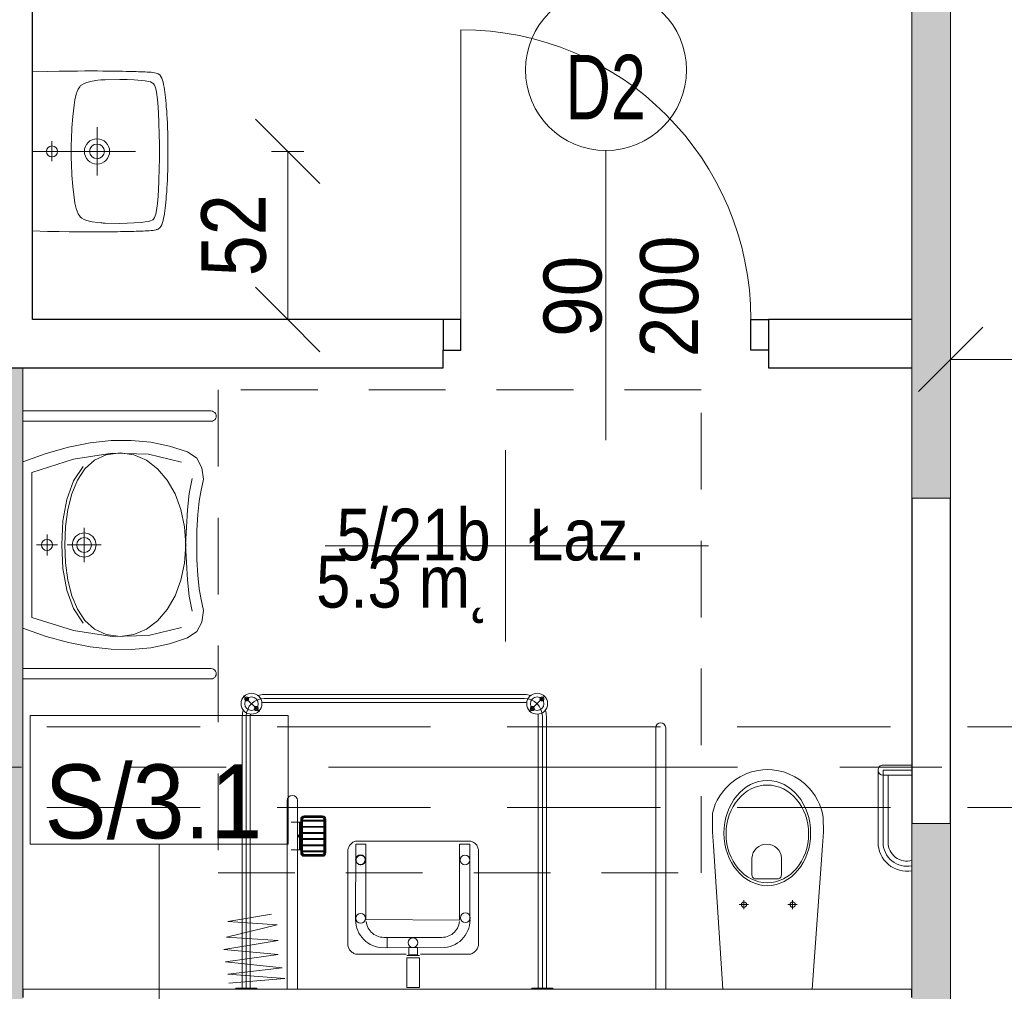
# Model space of a CAD drawing. Header units: centimetres. Extents: x -1631 to 1829, y -257 to 3158.
# Tile 109 of 128: x 8 to 314, y 2259 to 2560. Entities that reach past the tile are written whole.
import ezdxf

# ---------------------------------------------------------------- set-up
doc = ezdxf.new("R2010")
doc.units = ezdxf.units.CM
for name, pattern in [('Oś', [222.25, 127, -31.75, 31.75, -31.75]), ('Ponad', [39.688, 23.813, -15.875]), ('Ukryte', [71.438, 47.625, -23.813])]:
    doc.linetypes.add(name, pattern=pattern)
for name, color, linetype, lineweight in [('A-ANNO-DIMS', 211, 'Continuous', 13), ('A-ANNO-DIMS-100', 211, 'Continuous', 13), ('A-ANNO-NOTE', 131, 'Continuous', 9), ('A-AREA-IDEN', 2, 'Continuous', 13), ('A-DETL-GENF', 92, 'Continuous', 9), ('A-DETL-HDLN', 90, 'Ukryte', 9), ('A-DETL-MEDM', 33, 'Continuous', 13), ('A-DOOR', 31, 'Continuous', 13), ('A-FLOR-OVHD', 1, 'Ponad', 9), ('A-WALL', 113, 'Continuous', 13), ('A-WALL-FNSH', 113, 'Continuous', 13), ('A-WALL-IDEN', 211, 'Continuous', 13), ('A-WALL-PATT', 111, 'Continuous', 13), ('P-SANR-FIXT', 6, 'Continuous', 9), ('S-GRID', 1, 'Continuous', 13)]:
    doc.layers.add(name, color=color, linetype=linetype, lineweight=lineweight)
doc.styles.add('Arial', font='arial.ttf', dxfattribs={"width": 0.9, "height": 18})
doc.styles.add('Arial Narrow_5', font='ARIALN.TTF', dxfattribs={"height": 20})
doc.styles.add('Arial_1', font='arial.ttf', dxfattribs={"width": 0.7, "height": 20})
doc.styles.add('Arial_11', font='arial.ttf', dxfattribs={"width": 0.85, "height": 23})
doc.styles.add('Arial_12', font='arial.ttf', dxfattribs={"width": 0.9, "height": 23})
doc.dimstyles.new('Diagonal_1_100__0__wewnętrzne_1', dxfattribs={"dimscale": 30.48, "dimtxt": 20.468619, "dimasz": 0.656168, "dimexe": 0.164042, "dimexo": 0.0625, "dimgap": 0.032808, "dimtad": 1, "dimdec": 0, "dimdsep": 46, "dimtxsty": 'Arial Narrow_5', "dimblk1": 'OBLIQUE', "dimblk2": 'OBLIQUE', "dimsah": 1, "dimcen": 0.09, "dimazin": 0, "dimtfac": 1, "dimtdec": 4, "dimtix": 1, "dimtmove": 0, "dimatfit": 3, "dimfxl": 0.164042, "dimfxlon": 1, "dimtvp": 1, "dimtolj": 1, "dimtzin": 0, "dimarcsym": 2})

# ---------------------------------------------------------------- blocks, each defined once
blk = doc.blocks.new('DRZWI 1S - automatyczna etykieta - Drzwi 90-2381422-5_piętro III __10_50 m_ - stan projektowany')
at = {"layer": 'A-DETL-GENF'}
for p, q in [((-50.5, 2), (-45, 2)), ((-50.5, -7.5), (-50.5, 2)), ((-45, 2), (-45, -7.5)), ((45, 2), (50.5, 2)), ((45, -7.5), (45, 2)), ((50.5, 2), (50.5, -7.5)), ((-45, -7.5), (-50.5, -7.5)), ((50.5, -7.5), (45, -7.5))]:
    blk.add_line(p, q, dxfattribs=at)
at = {"layer": 'A-DETL-MEDM', "lineweight": 25}
for p, q in [((-50.5, -7.5), (-50.5, 2)), ((-50.5, 2), (-45, 2)), ((-45, 2), (-45, -7.5)), ((45, 2), (45, -7.5)), ((50.5, 2), (45, 2)), ((50.5, -7.5), (50.5, 2)), ((-45, -7.5), (-50.5, -7.5)), ((45, -7.5), (50.5, -7.5))]:
    blk.add_line(p, q, dxfattribs=at)
at = {"layer": 'A-DOOR'}
blk.add_line((45, -7.5), (45, -97.5), dxfattribs=at)
blk.add_arc((45, -7.5), 90, 180, 270, dxfattribs=at)
blk = doc.blocks.new('miska ustępowa dla N_35_5x54 wisząca koło narożna - Type 1-2357501-5_piętro III __10_50 m_ - stan projektowany')
at = {"layer": 'P-SANR-FIXT'}
for p, q in [((-1.4, -11), (-4.56, -55.56)), ((29.22, -55.56), (26.4, -11)), ((44.09, -92.2), (44.09, -11)), ((47.21, -92.2), (47.21, -11)), ((4.69, -35.9), (4.69, -38.7)), ((19.8, -35.9), (19.8, -38.7)), ((3.32, -37.31), (6.14, -37.31)), ((18.43, -37.31), (21.25, -37.31)), ((16.4, -45.33), (9.09, -45.33)), ((8.17, -46.6), (8.17, -51.72)), ((17.32, -51.72), (17.32, -46.6)), ((-24.94, -56.63), (-24.94, -77.5)), ((-23.38, -56.63), (-23.38, -79.06)), ((-21.82, -56.63), (-21.82, -79.06)), ((-4.56, -55.56), (-4.88, -59.89)), ((29.58, -59.89), (29.22, -55.56)), ((-4.88, -59.89), (-4.82, -64.32)), ((29.53, -64.32), (29.58, -59.89)), ((-4.82, -64.32), (-4.57, -65.68)), ((-4.57, -65.68), (-4.19, -67.09)), ((-4.19, -67.09), (-3.69, -68.46)), ((28.69, -68.46), (29.19, -67.09)), ((29.19, -67.09), (29.57, -65.68)), ((29.57, -65.68), (29.53, -64.32)), ((-3.69, -68.46), (-3.07, -69.78)), ((-3.07, -69.78), (-2.34, -71.05)), ((27.34, -71.05), (28.07, -69.78)), ((28.07, -69.78), (28.69, -68.46)), ((-2.34, -71.05), (-1.51, -72.26)), ((-1.51, -72.26), (-0.58, -73.39)), ((25.58, -73.39), (26.51, -72.26)), ((26.51, -72.26), (27.34, -71.05)), ((-0.58, -73.39), (1.02, -74.96)), ((1.02, -74.96), (2.75, -76.27)), ((2.75, -76.27), (4.01, -77.03)), ((20.99, -77.03), (22.25, -76.27)), ((22.25, -76.27), (23.98, -74.96)), ((23.98, -74.96), (25.58, -73.39)), ((-32.35, -77.5), (-23.38, -77.5)), ((-23.38, -79.06), (-32.35, -79.06)), ((4.01, -77.03), (6.13, -78.05)), ((6.13, -78.05), (7.56, -78.51)), ((7.56, -78.51), (9.56, -78.98)), ((9.56, -78.98), (11.02, -79.17)), ((11.02, -79.17), (12.5, -79.25)), ((12.5, -79.25), (13.98, -79.17)), ((13.98, -79.17), (15.44, -78.98)), ((15.44, -78.98), (17.44, -78.51)), ((17.44, -78.51), (18.87, -78.05)), ((18.87, -78.05), (20.99, -77.03)), ((-23.38, -80.62), (-32.35, -80.62))]:
    blk.add_line(p, q, dxfattribs=at)
for centre in [(4.69, -37.31), (19.8, -37.31)]:
    blk.add_circle(centre, 0.825, dxfattribs=at)
for centre, radius, start, end in [((9.34, -46.48), 1.17, 102.2339, 185.8899), ((16.15, -46.48), 1.17, 354.1101, 77.7661), ((-30.79, -56.63), 8.97, 0, 99.9996), ((-30.79, -56.63), 7.41, 0, 102.1327), ((-30.79, -56.63), 5.85, 0, 105.4382), ((12.74, -51.5), 4.58, 182.8022, 357.1978), ((-23.38, -79.06), 1.56, 0, 90), ((-23.38, -79.06), 1.56, 270, 0), ((45.65, -92.2), 1.56, 180, 360)]:
    blk.add_arc(centre, radius, start, end, dxfattribs=at)
for centre, major_axis, ratio in [((12.55, -59.51), (0, 16.33), 0.823529), ((12.55, -59.26), (0, 15.16), 0.845174)]:
    blk.add_ellipse(centre, major_axis=major_axis, ratio=ratio, dxfattribs=at)
blk = doc.blocks.new('brodzik natryskowy dla N - Type 1-2359080-5_piętro III __10_50 m_ - stan projektowany')
at = {"layer": 'P-SANR-FIXT'}
for p, q in [((-35.25, 97.25), (-40.13, 102.13)), ((47.11, 102.55), (-33.8, 102.55)), ((-33.8, 101.3), (47.11, 101.3)), ((48.56, 97.25), (53.43, 102.13)), ((47.11, 100.05), (-33.8, 100.05)), ((-40.55, 11.3), (-40.55, 95.8)), ((-39.3, 11), (-39.3, 95.8)), ((-38.05, 11.3), (-38.05, 95.8)), ((51.36, 11.3), (51.36, 95.8)), ((52.61, 11), (52.61, 96)), ((53.86, 11.3), (53.86, 95.8)), ((-26.61, 11.2), (-26.61, 69.6)), ((-23.41, 69.6), (-23.41, 11.2)), ((-15.71, 64.9), (-21.31, 64.9)), ((-15.71, 64.6), (-21.31, 64.6)), ((-15.71, 64.3), (-21.31, 64.3)), ((-22.41, 62.85), (-25.41, 62.85)), ((-22.81, 62.85), (-22.81, 54.35)), ((-22.61, 62.85), (-22.61, 54.35)), ((-22.41, 63.8), (-22.41, 53.4)), ((-22.11, 63.8), (-22.11, 53.4)), ((-21.81, 63.8), (-21.81, 53.4)), ((-21.81, 63.5), (-15.21, 63.5)), ((-21.81, 63.2), (-15.21, 63.2)), ((-21.81, 61.6), (-15.21, 61.6)), ((-21.81, 61.3), (-15.21, 61.3)), ((-15.21, 53.4), (-15.21, 63.8)), ((-14.91, 53.4), (-14.91, 63.8)), ((-14.61, 53.4), (-14.61, 63.8)), ((-21.81, 59.7), (-15.21, 59.7)), ((-21.81, 59.4), (-15.21, 59.4)), ((-21.81, 57.8), (-15.21, 57.8)), ((-21.81, 57.5), (-15.21, 57.5)), ((-21.81, 55.9), (-15.21, 55.9)), ((-21.81, 55.6), (-15.21, 55.6)), ((-7.62, 54.91), (-7.52, 55.18)), ((-7.52, 55.18), (-7.4, 55.43)), ((-7.4, 55.43), (-7.25, 55.67)), ((-7.25, 55.67), (-7.07, 55.9)), ((-7.07, 55.9), (-6.88, 56.11)), ((-6.88, 56.11), (-6.67, 56.31)), ((-6.67, 56.31), (-6.44, 56.49)), ((-6.44, 56.49), (-6.2, 56.64)), ((-6.2, 56.64), (-5.95, 56.77)), ((-5.95, 56.77), (-5.69, 56.88)), ((-5.69, 56.88), (-5.41, 56.96)), ((-5.41, 56.96), (-5.13, 57.01)), ((-5.29, 56.03), (-5.37, 32.6)), ((-2.15, 56.03), (-5.29, 56.03)), ((-5.13, 57.01), (29.82, 57.01)), ((-2.15, 32.63), (-2.15, 56.03)), ((26.92, 56.03), (30.07, 56.03)), ((26.92, 56.03), (26.92, 32.43)), ((29.82, 57.01), (30.1, 57.01)), ((30.07, 32.63), (30.07, 56.03)), ((30.1, 57.01), (30.38, 56.96)), ((30.38, 56.96), (30.65, 56.89)), ((30.65, 56.89), (30.92, 56.78)), ((30.92, 56.78), (31.17, 56.66)), ((31.17, 56.66), (31.41, 56.51)), ((31.41, 56.51), (31.64, 56.34)), ((31.64, 56.34), (31.85, 56.14)), ((31.85, 56.14), (32.05, 55.93)), ((32.05, 55.93), (32.22, 55.71)), ((32.22, 55.71), (32.38, 55.46)), ((32.38, 55.46), (32.51, 55.21)), ((32.51, 55.21), (32.61, 54.94)), ((-22.41, 54.35), (-25.41, 54.35)), ((-21.81, 54), (-15.21, 54)), ((-21.81, 53.7), (-15.21, 53.7)), ((-21.31, 52.9), (-15.71, 52.9)), ((-21.31, 52.6), (-15.71, 52.6)), ((-21.31, 52.3), (-15.71, 52.3)), ((-7.74, 54.37), (-7.7, 54.64)), ((-7.74, 54.09), (-7.74, 54.37)), ((-7.74, 24.55), (-7.74, 54.09)), ((-7.7, 54.64), (-7.62, 54.91)), ((-4.99, 51.96), (-4.91, 52.08)), ((-4.91, 52.08), (-4.81, 52.18)), ((-4.81, 52.18), (-4.71, 52.27)), ((-4.71, 52.27), (-4.6, 52.36)), ((-4.6, 52.36), (-4.48, 52.43)), ((-4.48, 52.43), (-4.35, 52.49)), ((-4.35, 52.49), (-4.21, 52.54)), ((-4.21, 52.54), (-4.07, 52.58)), ((-4.07, 52.58), (-3.93, 52.6)), ((-3.93, 52.6), (-3.78, 52.61)), ((-3.78, 52.61), (-3.63, 52.6)), ((-3.63, 52.6), (-3.48, 52.58)), ((-3.48, 52.58), (-3.34, 52.54)), ((-3.34, 52.54), (-3.21, 52.49)), ((-3.21, 52.49), (-3.08, 52.43)), ((-3.08, 52.43), (-2.96, 52.36)), ((-2.96, 52.36), (-2.85, 52.27)), ((-2.85, 52.27), (-2.74, 52.18)), ((-2.74, 52.18), (-2.65, 52.08)), ((-2.65, 52.08), (-2.56, 51.96)), ((32.61, 54.94), (32.69, 54.67)), ((32.69, 54.67), (32.74, 54.38)), ((32.74, 54.38), (32.74, 24.86)), ((-5.24, 51.15), (-5.23, 51.29)), ((-5.23, 51), (-5.24, 51.15)), ((-5.23, 51.29), (-5.21, 51.44)), ((-5.21, 50.85), (-5.23, 51)), ((-5.21, 51.44), (-5.18, 51.58)), ((-5.18, 50.71), (-5.21, 50.85)), ((-5.18, 51.58), (-5.13, 51.71)), ((-5.13, 50.58), (-5.18, 50.71)), ((-5.13, 51.71), (-5.07, 51.84)), ((-5.07, 50.45), (-5.13, 50.58)), ((-5.07, 51.84), (-4.99, 51.96)), ((-4.99, 50.33), (-5.07, 50.45)), ((-4.91, 50.21), (-4.99, 50.33)), ((-4.81, 50.11), (-4.91, 50.21)), ((-4.71, 50.02), (-4.81, 50.11)), ((-4.6, 49.93), (-4.71, 50.02)), ((-4.48, 49.86), (-4.6, 49.93)), ((-4.35, 49.8), (-4.48, 49.86)), ((-4.21, 49.75), (-4.35, 49.8)), ((-4.07, 49.71), (-4.21, 49.75)), ((-3.93, 49.69), (-4.07, 49.71)), ((-3.78, 49.68), (-3.93, 49.69)), ((-3.48, 49.71), (-3.63, 49.69)), ((-3.34, 49.75), (-3.48, 49.71)), ((-3.21, 49.8), (-3.34, 49.75)), ((-3.08, 49.86), (-3.21, 49.8)), ((-2.96, 49.93), (-3.08, 49.86)), ((-2.85, 50.02), (-2.96, 49.93)), ((-2.74, 50.11), (-2.85, 50.02)), ((-2.65, 50.21), (-2.74, 50.11)), ((-2.56, 50.33), (-2.65, 50.21)), ((-2.56, 51.96), (-2.49, 51.84)), ((-2.49, 50.45), (-2.56, 50.33)), ((-2.49, 51.84), (-2.43, 51.71)), ((-2.43, 50.58), (-2.49, 50.45)), ((-2.43, 51.71), (-2.38, 51.58)), ((-2.38, 50.71), (-2.43, 50.58)), ((-2.38, 51.58), (-2.34, 51.44)), ((-2.34, 50.85), (-2.38, 50.71)), ((-2.34, 51.44), (-2.32, 51.29)), ((-2.32, 51), (-2.34, 50.85)), ((-2.32, 51.29), (-2.31, 51.15)), ((-2.31, 51.15), (-2.32, 51)), ((-44.99, 32.02), (-31.46, 34.32)), ((-45.5, 27.16), (-29.67, 31)), ((-29.67, 31), (-44.99, 32.02)), ((-5.37, 32.6), (-5.32, 31.71)), ((-5.32, 31.71), (-5.19, 30.85)), ((-5.19, 30.85), (-4.98, 30.01)), ((26.92, 32.43), (-2.15, 32.63)), ((-2.03, 31.55), (-2.11, 32.1)), ((-1.89, 31.01), (-2.03, 31.55)), ((-1.71, 30.51), (-1.89, 31.01)), ((26.48, 30.51), (26.66, 31.01)), ((26.66, 31.01), (26.8, 31.55)), ((26.8, 31.55), (26.88, 32.1)), ((29.97, 30.85), (29.75, 30.01)), ((30.1, 31.71), (29.97, 30.85)), ((30.15, 32.6), (30.1, 31.71)), ((-4.98, 30.01), (-4.68, 29.22)), ((-4.68, 29.22), (-4.32, 28.45)), ((-4.32, 28.45), (-3.88, 27.74)), ((-3.88, 27.74), (-3.38, 27.07)), ((-1.47, 30.02), (-1.71, 30.51)), ((-1.19, 29.56), (-1.47, 30.02)), ((-0.87, 29.14), (-1.19, 29.56)), ((-0.51, 28.74), (-0.87, 29.14)), ((-0.12, 28.38), (-0.51, 28.74)), ((0.31, 28.06), (-0.12, 28.38)), ((0.76, 27.79), (0.31, 28.06)), ((1.25, 27.55), (0.76, 27.79)), ((1.76, 27.36), (1.25, 27.55)), ((23.02, 27.36), (23.53, 27.55)), ((23.53, 27.55), (24.01, 27.79)), ((24.01, 27.79), (24.47, 28.06)), ((24.47, 28.06), (24.89, 28.38)), ((24.89, 28.38), (25.29, 28.74)), ((25.29, 28.74), (25.65, 29.14)), ((25.65, 29.14), (25.96, 29.56)), ((25.96, 29.56), (26.24, 30.02)), ((26.24, 30.02), (26.48, 30.51)), ((28.66, 27.74), (28.16, 27.07)), ((29.09, 28.45), (28.66, 27.74)), ((29.46, 29.22), (29.09, 28.45)), ((29.75, 30.01), (29.46, 29.22)), ((-46.26, 23.33), (-29.41, 26.14)), ((-29.41, 26.14), (-45.5, 27.16)), ((-7.7, 24.28), (-7.74, 24.55)), ((-3.38, 27.07), (-2.82, 26.45)), ((-2.82, 26.45), (-2.2, 25.89)), ((-2.2, 25.89), (-1.53, 25.38)), ((-1.53, 25.38), (-0.81, 24.95)), ((-0.81, 24.95), (-0.05, 24.58)), ((-0.05, 24.58), (0.75, 24.29)), ((2.29, 27.23), (1.76, 27.36)), ((2.84, 27.14), (2.29, 27.23)), ((3.4, 27.11), (2.84, 27.14)), ((4.41, 27.12), (3.4, 27.11)), ((3.78, 27.12), (21.37, 27.12)), ((4.41, 23.89), (4.41, 27.12)), ((21.37, 27.12), (21.94, 27.14)), ((21.94, 27.14), (22.49, 27.23)), ((22.49, 27.23), (23.02, 27.36)), ((24.83, 24.58), (24.03, 24.29)), ((25.59, 24.95), (24.83, 24.58)), ((26.31, 25.38), (25.59, 24.95)), ((26.98, 25.89), (26.31, 25.38)), ((27.59, 26.45), (26.98, 25.89)), ((28.16, 27.07), (27.59, 26.45)), ((32.74, 24.58), (32.68, 24.31)), ((32.74, 24.86), (32.74, 24.58)), ((-29.41, 21.8), (-46.26, 23.33)), ((-45.75, 19.5), (-29.41, 21.8)), ((-7.62, 24.01), (-7.7, 24.28)), ((-7.51, 23.75), (-7.62, 24.01)), ((-7.38, 23.5), (-7.51, 23.75)), ((-7.23, 23.25), (-7.38, 23.5)), ((-7.05, 23.02), (-7.23, 23.25)), ((-6.85, 22.81), (-7.05, 23.02)), ((-6.64, 22.61), (-6.85, 22.81)), ((-6.41, 22.43), (-6.64, 22.61)), ((-6.17, 22.27), (-6.41, 22.43)), ((-5.92, 22.14), (-6.17, 22.27)), ((-5.66, 22.03), (-5.92, 22.14)), ((-5.39, 21.95), (-5.66, 22.03)), ((-5.12, 21.9), (-5.39, 21.95)), ((-4.84, 21.88), (-5.12, 21.9)), ((10.32, 21.88), (-4.84, 21.88)), ((0.75, 24.29), (1.58, 24.07)), ((1.58, 24.07), (2.44, 23.94)), ((2.44, 23.94), (4.41, 23.89)), ((22.33, 23.94), (3.78, 23.89)), ((14.44, 21.54), (10.55, 21.51)), ((11.19, 23.94), (13.8, 23.94)), ((11.19, 21.67), (11.19, 23.94)), ((13.8, 21.67), (11.19, 21.67)), ((13.8, 23.94), (13.8, 21.67)), ((30.14, 21.88), (14.73, 21.88)), ((23.2, 24.07), (22.33, 23.94)), ((24.03, 24.29), (23.2, 24.07)), ((30.36, 21.95), (30.1, 21.9)), ((30.62, 22.03), (30.14, 21.88)), ((30.87, 22.14), (30.62, 22.03)), ((31.12, 22.28), (30.87, 22.14)), ((31.36, 22.44), (31.12, 22.28)), ((31.59, 22.62), (31.36, 22.44)), ((31.81, 22.82), (31.59, 22.62)), ((32.01, 23.04), (31.81, 22.82)), ((32.19, 23.27), (32.01, 23.04)), ((32.35, 23.52), (32.19, 23.27)), ((32.49, 23.77), (32.35, 23.52)), ((32.6, 24.04), (32.49, 23.77)), ((32.68, 24.31), (32.6, 24.04)), ((-28.14, 17.71), (-45.75, 19.5)), ((10.54, 20.79), (14.45, 20.79)), ((10.54, 11.52), (10.54, 20.79)), ((14.45, 11.52), (14.45, 20.79)), ((-44.99, 15.67), (-28.14, 17.71)), ((-27.37, 14.39), (-44.99, 15.67)), ((-44.73, 12.86), (-27.37, 14.39)), ((-42.55, 11.3), (-42.55, 11)), ((-36.05, 11.3), (-42.55, 11.3)), ((-36.05, 11), (-36.05, 11.3)), ((14.45, 11.52), (10.54, 11.52)), ((49.36, 11.3), (49.36, 11)), ((55.86, 11.3), (49.36, 11.3)), ((55.86, 11), (55.86, 11.3))]:
    blk.add_line(p, q, dxfattribs=at)
for centre, radius in [((-37.69, 99.69), 3.25), ((-39.18, 101.17), 0.62), ((-37.69, 99.69), 2.1), ((-39.18, 101.17), 0.32), ((51, 99.69), 3.25), ((51, 99.69), 2.1), ((52.48, 101.17), 0.62), ((52.48, 101.17), 0.32), ((-36.21, 98.2), 0.62), ((-36.21, 98.2), 0.32), ((49.51, 98.2), 0.62), ((49.51, 98.2), 0.32), ((-3.85, 51.24), 1.5), ((28.59, 51.18), 1.5), ((-3.77, 33.05), 1.5), ((28.71, 33.24), 1.5), ((12.42, 25.5), 1.5)]:
    blk.add_circle(centre, radius, dxfattribs=at)
for centre, radius, start, end in [((-33.8, 95.8), 5.5, 90, 180), ((-33.8, 95.8), 6.75, 90, 106.4965), ((47.11, 95.8), 6.75, 73.5035, 90), ((47.11, 95.8), 5.5, 0, 90), ((-33.8, 95.8), 4.25, 90, 98.8511), ((47.11, 95.8), 4.25, 81.1489, 90), ((-33.8, 95.8), 6.75, 163.5035, 180), ((-33.8, 95.8), 4.25, 171.1489, 180), ((47.11, 95.8), 4.25, 0, 8.8511), ((47.11, 95.8), 6.75, 0, 16.4965), ((-25.01, 69.6), 1.6, 0, 180), ((-21.31, 63.8), 1.1, 90, 180), ((-21.31, 63.8), 0.8, 90, 180), ((-21.31, 63.8), 0.5, 90, 180), ((-15.71, 63.8), 1.1, 0, 90), ((-15.71, 63.8), 0.8, 0, 90), ((-15.71, 63.8), 0.5, 0, 90), ((-21.31, 53.4), 1.1, 180, 270), ((-21.31, 53.4), 0.8, 180, 270), ((-21.31, 53.4), 0.5, 180, 270), ((-15.71, 53.4), 0.5, 270, 0), ((-15.71, 53.4), 0.8, 270, 0), ((-15.71, 53.4), 1.1, 270, 0)]:
    blk.add_arc(centre, radius, start, end, dxfattribs=at)
blk.add_ellipse((-23.14, 58.6), major_axis=(0, 0.325), ratio=0.224951, dxfattribs=at)
blk = doc.blocks.new('umywalka dla N_65x56 koło - Type 1-1264895-5_piętro III __10_50 m_ - stan projektowany')
at = {"layer": 'P-SANR-FIXT'}
for p, q in [((-29.1, 64.4), (-29.1, 6)), ((-25.9, 64.4), (-25.9, 6)), ((50.9, 64.4), (50.9, 6)), ((54.1, 6), (54.1, 64.4)), ((-11.49, 61.58), (-14.43, 59.97)), ((-7.9, 62.01), (-11.49, 61.58)), ((-3.96, 61.28), (-7.9, 62.01)), ((-1.14, 60.72), (-3.96, 61.28)), ((28.96, 61.28), (26.14, 60.72)), ((32.9, 62.01), (28.96, 61.28)), ((36.49, 61.58), (32.9, 62.01)), ((39.43, 59.97), (36.49, 61.58)), ((-14.43, 59.97), (-16.38, 57.12)), ((-8.14, 58.51), (-3.44, 57.63)), ((3.08, 60.29), (-1.14, 60.72)), ((7.9, 60.04), (3.08, 60.29)), ((12.5, 60.01), (7.9, 60.04)), ((17.1, 60.04), (12.5, 60.01)), ((21.92, 60.29), (17.1, 60.04)), ((26.14, 60.72), (21.92, 60.29)), ((28.41, 57.63), (33.11, 58.51)), ((41.38, 57.12), (39.43, 59.97)), ((-16.38, 57.12), (-18.22, 51.51)), ((-13.17, 55.28), (-15.64, 44.98)), ((-3.44, 57.63), (1.64, 57.08)), ((1.52, 55.04), (-3.33, 53.22)), ((6.84, 56.17), (1.52, 55.04)), ((1.64, 57.08), (6.99, 56.74)), ((12.52, 56.56), (6.84, 56.17)), ((6.99, 56.74), (12.48, 56.52)), ((12.48, 56.52), (17.98, 56.74)), ((18.18, 56.17), (12.52, 56.56)), ((17.98, 56.74), (23.33, 57.08)), ((23.49, 55.04), (18.18, 56.17)), ((23.33, 57.08), (28.41, 57.63)), ((28.31, 53.22), (23.49, 55.04)), ((40.64, 44.98), (38.17, 55.28)), ((43.22, 51.51), (41.38, 57.12)), ((-3.33, 53.22), (-7.59, 50.79)), ((32.54, 50.79), (28.31, 53.22)), ((-18.22, 51.51), (-19.42, 45.69)), ((-7.59, 50.79), (-11.11, 47.81)), ((36.03, 47.81), (32.54, 50.79)), ((44.42, 45.69), (43.22, 51.51)), ((-11.11, 47.81), (-13.79, 44.33)), ((38.68, 44.33), (36.03, 47.81)), ((-19.42, 45.69), (-19.97, 39.64)), ((-15.64, 44.98), (-15.95, 33.74)), ((-13.79, 44.33), (-15.49, 40.42)), ((40.36, 40.42), (38.68, 44.33)), ((40.95, 33.74), (40.64, 44.98)), ((44.97, 39.64), (44.42, 45.69)), ((-15.49, 40.42), (-16.08, 36.14)), ((40.95, 36.14), (40.36, 40.42)), ((-19.97, 39.64), (-19.89, 33.38)), ((44.89, 33.38), (44.97, 39.64)), ((-16.08, 36.14), (-15.49, 31.83)), ((-15.95, 33.74), (-14.09, 21.65)), ((39.09, 21.65), (40.95, 33.74)), ((40.36, 31.83), (40.95, 36.14)), ((-19.89, 33.38), (-19.18, 26.89)), ((-15.49, 31.83), (-13.8, 28.22)), ((38.67, 28.22), (40.36, 31.83)), ((44.18, 26.89), (44.89, 33.38)), ((-13.8, 28.22), (-11.14, 25.26)), ((9.04, 26.47), (9.85, 27.66)), ((9.85, 27.66), (11.04, 28.47)), ((11.04, 28.47), (12.5, 28.76)), ((12.5, 30.26), (12.5, 19.76)), ((12.5, 28.76), (13.96, 28.47)), ((13.96, 28.47), (15.15, 27.66)), ((15.15, 27.66), (15.96, 26.47)), ((36.01, 25.26), (38.67, 28.22)), ((-19.18, 26.89), (-17.85, 20.17)), ((-7.38, 21.71), (-11.89, 24.74)), ((-11.14, 25.26), (-7.63, 22.92)), ((7.16, 25.01), (17.84, 25.01)), ((8.75, 25.01), (9.04, 26.47)), ((9.04, 23.56), (8.75, 25.01)), ((10.2, 25.01), (10.38, 25.91)), ((10.38, 24.12), (10.2, 25.01)), ((10.38, 25.91), (10.87, 26.64)), ((10.87, 26.64), (11.61, 27.13)), ((11.61, 27.13), (12.5, 27.31)), ((12.5, 27.31), (13.39, 27.13)), ((13.39, 27.13), (14.13, 26.64)), ((14.13, 26.64), (14.62, 25.91)), ((14.62, 25.91), (14.8, 25.01)), ((14.8, 25.01), (14.62, 24.12)), ((15.96, 26.47), (16.25, 25.01)), ((16.25, 25.01), (15.96, 23.56)), ((36.76, 24.74), (32.25, 21.71)), ((32.5, 22.92), (36.01, 25.26)), ((42.85, 20.17), (44.18, 26.89)), ((-14.09, 21.65), (-10.01, 8.8)), ((-7.63, 22.92), (-3.39, 21.17)), ((-1.64, 19.63), (-7.38, 21.71)), ((9.85, 22.36), (9.04, 23.56)), ((11.04, 21.56), (9.85, 22.36)), ((10.87, 23.39), (10.38, 24.12)), ((11.61, 22.89), (10.87, 23.39)), ((12.5, 21.26), (11.04, 21.56)), ((12.5, 22.71), (11.61, 22.89)), ((13.39, 22.89), (12.5, 22.71)), ((13.96, 21.56), (12.5, 21.26)), ((14.13, 23.39), (13.39, 22.89)), ((15.15, 22.36), (13.96, 21.56)), ((14.62, 24.12), (14.13, 23.39)), ((15.96, 23.56), (15.15, 22.36)), ((32.25, 21.71), (26.51, 19.63)), ((28.26, 21.17), (32.5, 22.92)), ((35.01, 8.8), (39.09, 21.65)), ((-17.85, 20.17), (-15.89, 13.2)), ((-3.39, 21.17), (1.45, 19.96)), ((5.06, 18.42), (-1.64, 19.63)), ((1.45, 19.96), (6.76, 19.26)), ((12.43, 18.04), (5.06, 18.42)), ((6.76, 19.26), (12.43, 19.04)), ((12.43, 19.04), (18.1, 19.26)), ((19.81, 18.42), (12.43, 18.04)), ((18.1, 19.26), (23.42, 19.96)), ((26.51, 19.63), (19.81, 18.42)), ((23.42, 19.96), (28.26, 21.17)), ((40.89, 13.2), (42.85, 20.17)), ((12.5, 16.73), (12.5, 10.22)), ((-15.89, 13.2), (-13.31, 6)), ((15.75, 13.48), (9.25, 13.48)), ((10.75, 13.48), (10.89, 14.16)), ((10.89, 12.8), (10.75, 13.48)), ((10.89, 14.16), (11.26, 14.71)), ((11.26, 12.24), (10.89, 12.8)), ((11.26, 14.71), (11.82, 15.09)), ((11.82, 11.86), (11.26, 12.24)), ((11.82, 15.09), (12.5, 15.23)), ((12.5, 15.23), (13.18, 15.09)), ((13.18, 15.09), (13.74, 14.71)), ((13.74, 12.24), (13.18, 11.86)), ((13.74, 14.71), (14.11, 14.16)), ((14.11, 12.8), (13.74, 12.24)), ((14.11, 14.16), (14.25, 13.48)), ((14.25, 13.48), (14.11, 12.8)), ((38.31, 6), (40.89, 13.2)), ((12.5, 11.72), (11.82, 11.86)), ((13.18, 11.86), (12.5, 11.72)), ((-10.01, 8.8), (12.5, 8.8)), ((12.5, 8.8), (35.01, 8.8))]:
    blk.add_line(p, q, dxfattribs=at)
for centre in [(-27.5, 64.4), (52.5, 64.4)]:
    blk.add_arc(centre, 1.6, 360, 180, dxfattribs=at)
blk = doc.blocks.new('Umywalka koło Nova Pro - Pro 50-2362072-5_piętro III __10_50 m_ - stan projektowany')
at = {"layer": 'P-SANR-FIXT'}
for p, q in [((-12.19, -7.5), (-12.32, -12.08)), ((12.5, -7.5), (12.5, -39.5)), ((37.32, -12.08), (37.19, -7.5)), ((-12.32, -12.08), (-12.4, -15.78)), ((37.4, -15.78), (37.32, -12.08)), ((15.72, -13.52), (9.46, -13.52)), ((-12.4, -15.78), (-12.45, -18.85)), ((37.45, -18.85), (37.4, -15.78)), ((-12.45, -18.85), (-12.48, -21.48)), ((-6.09, -21.3), (-6.89, -21.64)), ((-5.24, -21.03), (-6.09, -21.3)), ((-3.53, -20.66), (-5.24, -21.03)), ((-1.83, -20.39), (-3.53, -20.66)), ((1.66, -19.99), (-1.83, -20.39)), ((5.15, -19.7), (1.66, -19.99)), ((8.64, -19.56), (5.15, -19.7)), ((10.37, -19.51), (8.64, -19.56)), ((14.63, -19.51), (10.37, -19.51)), ((16.36, -19.56), (14.63, -19.51)), ((19.88, -19.7), (16.36, -19.56)), ((23.34, -19.99), (19.88, -19.7)), ((26.83, -20.39), (23.34, -19.99)), ((28.56, -20.66), (26.83, -20.39)), ((30.26, -21.03), (28.56, -20.66)), ((31.09, -21.3), (30.26, -21.03)), ((31.89, -21.64), (31.09, -21.3)), ((37.48, -21.48), (37.45, -18.85)), ((-12.48, -23.77), (-12.51, -25.8)), ((-12.48, -21.48), (-12.48, -23.77)), ((-8.91, -24.36), (-9.37, -26.04)), ((-8.62, -23.53), (-8.91, -24.36)), ((-8.19, -22.76), (-8.62, -23.53)), ((-7.93, -22.41), (-8.19, -22.76)), ((-7.61, -22.12), (-7.93, -22.41)), ((-6.89, -21.64), (-7.61, -22.12)), ((32.61, -22.12), (31.89, -21.64)), ((32.93, -22.41), (32.61, -22.12)), ((33.19, -22.76), (32.93, -22.41)), ((33.62, -23.53), (33.19, -22.76)), ((33.91, -24.36), (33.62, -23.53)), ((34.37, -26.04), (33.91, -24.36)), ((37.51, -23.77), (37.48, -21.48)), ((37.51, -27.63), (37.51, -23.77)), ((-12.51, -25.8), (-12.48, -27.63)), ((-9.37, -26.04), (-9.61, -27.77)), ((20.01, -27.5), (5.01, -27.5)), ((34.63, -27.77), (34.37, -26.04)), ((-12.48, -27.63), (-12.48, -29.31)), ((-12.48, -29.31), (-12.46, -30.99)), ((-9.76, -30.06), (-9.84, -34.56)), ((-9.74, -29.37), (-9.76, -30.06)), ((-9.71, -29.05), (-9.74, -29.37)), ((-9.69, -28.65), (-9.71, -29.05)), ((-9.61, -27.77), (-9.69, -28.65)), ((34.69, -28.65), (34.63, -27.77)), ((34.71, -29.05), (34.69, -28.65)), ((34.74, -29.37), (34.71, -29.05)), ((34.76, -30.06), (34.74, -29.37)), ((34.84, -34.56), (34.76, -30.06)), ((37.48, -29.31), (37.51, -27.63)), ((37.48, -30.99), (37.48, -29.31)), ((-12.46, -30.99), (-12.46, -32)), ((-12.46, -32), (-12.43, -32.96)), ((-12.43, -32.96), (-12.43, -33.89)), ((37.43, -33.89), (37.46, -32.96)), ((37.46, -32), (37.48, -30.99)), ((37.46, -32.96), (37.46, -32)), ((-12.43, -33.89), (-12.4, -34.8)), ((-12.4, -34.8), (-12.4, -35.38)), ((-12.4, -35.38), (-12.38, -36.56)), ((-12.38, -36.56), (-12.35, -37.38)), ((-9.84, -34.56), (-9.79, -36.82)), ((34.82, -36.82), (34.84, -34.56)), ((37.35, -37.38), (37.38, -36.56)), ((37.38, -36.56), (37.4, -35.38)), ((37.4, -35.38), (37.43, -34.8)), ((37.43, -34.8), (37.43, -33.89)), ((-12.35, -37.38), (-12.35, -38.15)), ((-12.35, -38.15), (-12.32, -38.93)), ((-12.32, -38.93), (-12.3, -39.67)), ((-12.3, -39.67), (-12.27, -40.39)), ((-9.79, -36.82), (-9.71, -39.06)), ((-9.71, -39.06), (-9.53, -41.32)), ((34.53, -41.32), (34.71, -39.06)), ((34.71, -39.06), (34.82, -36.82)), ((37.27, -40.39), (37.3, -39.67)), ((37.3, -39.67), (37.32, -38.93)), ((37.32, -38.93), (37.35, -38.15)), ((37.35, -38.15), (37.35, -37.38)), ((-12.27, -40.39), (-12.24, -41.11)), ((-12.24, -41.11), (-12.22, -41.78)), ((-12.22, -41.78), (-12.19, -42.44)), ((-12.19, -42.44), (-12.16, -43.08)), ((-9.53, -41.32), (-9.39, -42.44)), ((-9.39, -42.44), (-9.21, -43.53)), ((34.21, -43.53), (34.39, -42.44)), ((34.39, -42.44), (34.53, -41.32)), ((37.16, -43.08), (37.19, -42.44)), ((37.19, -42.44), (37.22, -41.78)), ((37.22, -41.78), (37.24, -41.11)), ((37.24, -41.11), (37.27, -40.39)), ((-12.16, -43.08), (-12.14, -43.72)), ((-12.14, -43.72), (-12.08, -44.31)), ((-12.08, -44.31), (-12, -44.87)), ((-12, -44.87), (-11.92, -45.37)), ((-11.92, -45.37), (-11.82, -45.88)), ((-9.21, -43.53), (-9.05, -44.09)), ((-9.05, -44.09), (-8.86, -44.6)), ((-8.86, -44.6), (-8.7, -44.84)), ((-8.7, -44.84), (-8.51, -45.05)), ((-8.51, -45.05), (-8.03, -45.35)), ((-8.03, -45.35), (-7.53, -45.56)), ((-7.53, -45.56), (-6.97, -45.72)), ((-6.97, -45.72), (-5.88, -45.93)), ((30.88, -45.93), (31.97, -45.72)), ((31.97, -45.72), (32.53, -45.56)), ((32.53, -45.56), (33.06, -45.35)), ((33.06, -45.35), (33.54, -45.05)), ((33.54, -45.05), (33.73, -44.84)), ((33.73, -44.84), (33.86, -44.6)), ((33.86, -44.6), (34.07, -44.09)), ((34.07, -44.09), (34.21, -43.53)), ((36.82, -45.88), (36.92, -45.37)), ((36.92, -45.37), (37.03, -44.87)), ((37.03, -44.87), (37.08, -44.31)), ((37.08, -44.31), (37.14, -43.72)), ((37.14, -43.72), (37.16, -43.08)), ((-11.82, -45.88), (-11.71, -46.17)), ((-11.6, -46.46), (-11.79, -45.88)), ((-11.71, -46.17), (-11.6, -46.46)), ((-11.6, -46.46), (-11.26, -46.97)), ((-11.26, -46.97), (-11.6, -46.46)), ((-11.26, -46.97), (-10.8, -47.34)), ((-10.8, -47.34), (-11.26, -46.97)), ((-10.8, -47.34), (-10.24, -47.61)), ((-10.24, -47.61), (-10.8, -47.34)), ((-10.24, -47.61), (-9.61, -47.82)), ((-9.61, -47.82), (-10.24, -47.61)), ((-9.61, -47.82), (-8.94, -48.01)), ((-8.94, -48.01), (-9.61, -47.82)), ((-8.94, -48.01), (-8.25, -48.14)), ((-8.25, -48.14), (-8.94, -48.01)), ((-8.25, -48.14), (-7.5, -48.3)), ((-7.5, -48.3), (-8.25, -48.14)), ((-7.5, -48.3), (-6.73, -48.41)), ((-6.73, -48.41), (-7.5, -48.3)), ((-6.73, -48.41), (-5.93, -48.54)), ((-5.93, -48.54), (-6.73, -48.41)), ((-5.93, -48.54), (-5.1, -48.65)), ((-5.1, -48.65), (-5.93, -48.54)), ((-5.88, -45.93), (-3.64, -46.25)), ((-5.1, -48.65), (-4.2, -48.75)), ((-4.2, -48.75), (-5.1, -48.65)), ((-4.2, -48.75), (-3.27, -48.86)), ((-3.27, -48.86), (-4.2, -48.75)), ((-3.64, -46.25), (-1.4, -46.44)), ((-3.27, -48.86), (-2.28, -48.94)), ((-2.28, -48.94), (-3.27, -48.86)), ((-1.4, -46.44), (3.1, -46.68)), ((3.1, -46.68), (7.6, -46.81)), ((7.6, -46.81), (9.86, -46.89)), ((9.86, -46.89), (11.04, -46.92)), ((11.04, -46.92), (11.7, -46.92)), ((11.7, -46.92), (12.5, -46.94)), ((12.5, -46.94), (13.3, -46.92)), ((13.3, -46.92), (13.99, -46.92)), ((13.99, -46.92), (15.14, -46.89)), ((15.14, -46.89), (17.4, -46.81)), ((17.4, -46.81), (21.9, -46.68)), ((21.9, -46.68), (26.4, -46.44)), ((26.4, -46.44), (28.64, -46.25)), ((27.31, -48.94), (28.29, -48.86)), ((28.29, -48.86), (27.31, -48.94)), ((28.29, -48.86), (29.23, -48.75)), ((29.23, -48.75), (28.29, -48.86)), ((28.64, -46.25), (30.88, -45.93)), ((29.23, -48.75), (30.1, -48.65)), ((30.1, -48.65), (29.23, -48.75)), ((30.1, -48.65), (30.93, -48.54)), ((30.93, -48.54), (30.1, -48.65)), ((30.93, -48.54), (31.76, -48.41)), ((31.76, -48.41), (30.93, -48.54)), ((31.76, -48.41), (32.5, -48.3)), ((32.5, -48.3), (31.76, -48.41)), ((32.5, -48.3), (33.25, -48.14)), ((33.25, -48.14), (32.5, -48.3)), ((33.25, -48.14), (33.97, -48.01)), ((33.97, -48.01), (33.25, -48.14)), ((33.97, -48.01), (34.63, -47.82)), ((34.63, -47.82), (33.97, -48.01)), ((34.63, -47.82), (35.24, -47.61)), ((35.24, -47.61), (34.63, -47.82)), ((35.24, -47.61), (35.8, -47.34)), ((35.8, -47.34), (35.24, -47.61)), ((35.8, -47.34), (36.28, -46.97)), ((36.28, -46.97), (35.8, -47.34)), ((36.28, -46.97), (36.6, -46.46)), ((36.6, -46.46), (36.28, -46.97)), ((36.6, -46.46), (36.82, -45.88)), ((-2.28, -48.94), (-1.24, -49.02)), ((-1.24, -49.02), (-2.28, -48.94)), ((-1.24, -49.02), (-0.15, -49.13)), ((-0.15, -49.13), (-1.24, -49.02)), ((-0.15, -49.13), (1.05, -49.21)), ((1.05, -49.21), (-0.15, -49.13)), ((1.05, -49.21), (2.3, -49.26)), ((2.3, -49.26), (1.05, -49.21)), ((2.3, -49.26), (3.66, -49.34)), ((3.66, -49.34), (2.3, -49.26)), ((3.66, -49.34), (5.12, -49.39)), ((5.12, -49.39), (3.66, -49.34)), ((5.12, -49.39), (6.72, -49.45)), ((6.72, -49.45), (5.12, -49.39)), ((6.72, -49.45), (8.45, -49.47)), ((8.45, -49.47), (6.72, -49.45)), ((8.45, -49.47), (10.4, -49.5)), ((10.4, -49.5), (8.45, -49.47)), ((10.4, -49.5), (14.63, -49.5)), ((14.63, -49.5), (10.4, -49.5)), ((14.63, -49.5), (16.55, -49.47)), ((16.55, -49.47), (14.63, -49.5)), ((16.55, -49.47), (18.31, -49.45)), ((18.31, -49.45), (16.55, -49.47)), ((18.31, -49.45), (19.88, -49.39)), ((19.88, -49.39), (18.31, -49.45)), ((19.88, -49.39), (21.34, -49.34)), ((21.34, -49.34), (19.88, -49.39)), ((21.34, -49.34), (22.7, -49.26)), ((22.7, -49.26), (21.34, -49.34)), ((22.7, -49.26), (23.98, -49.21)), ((23.98, -49.21), (22.7, -49.26)), ((23.98, -49.21), (25.15, -49.13)), ((25.15, -49.13), (23.98, -49.21)), ((25.15, -49.13), (26.24, -49.02)), ((26.24, -49.02), (25.15, -49.13)), ((26.24, -49.02), (27.31, -48.94)), ((27.31, -48.94), (26.24, -49.02))]:
    blk.add_line(p, q, dxfattribs=at)
for centre, radius in [((12.5, -13.52), 1.72), ((12.51, -27.5), 3.92), ((12.51, -27.5), 2.28)]:
    blk.add_circle(centre, radius, dxfattribs=at)
blk = doc.blocks.new('METKA_POMIESZCZENIA2 - Rozbudowana - bez ramki-2396678-5_piętro III __10_50 m_ - stan projektowany')
at = {"layer": 'A-AREA-IDEN'}
for p, q in [((0, 0.425), (0, 0)), ((0.0976, 0), (-0.8, 0)), ((-0.8, 0), (0.9, 0)), ((0, 0), (0, -0.425))]:
    blk.add_line(p, q, dxfattribs=at)
blk = doc.blocks.new('DIMBLOCK155-5_piętro III __10_50 m_ - stan projektowany')
at = {"layer": 'A-ANNO-DIMS-100', "transparency": 16777216}
for p, q in [((297.38, 2454.95), (307.38, 2464.95)), ((413.88, 2454.95), (423.88, 2464.95)), ((297.38, 2459.95), (297.38, 2449.95)), ((297.38, 2454.95), (297.38, 2459.95)), ((413.88, 2459.95), (413.88, 2449.95)), ((413.88, 2454.95), (413.88, 2459.95)), ((297.38, 2454.95), (287.38, 2444.95)), ((297.38, 2454.95), (413.88, 2454.95)), ((413.88, 2454.95), (403.88, 2444.95))]:
    blk.add_line(p, q, dxfattribs=at)
at = {"layer": 'A-ANNO-DIMS-100', "color": 0, "transparency": 16777216, "insert": (336.62, 2481.8), "char_height": 20, "width": 45.6158, "attachment_point": 1, "line_spacing_factor": 0.974696, "style": 'Arial Narrow_5'}
blk.add_mtext('117', dxfattribs=at)
blk = doc.blocks.new('_Oblique')
at = {"color": 0, "linetype": 'ByBlock', "lineweight": -2}
blk.add_line((-0.5, -0.5), (0.5, 0.5), dxfattribs=at)
blk = doc.blocks.new('DIMBLOCK201-5_piętro III __10_50 m_ - stan projektowany')
at = {"layer": 'A-ANNO-DIMS-100', "transparency": 16777216}
for p, q in [((91.6, 2519.53), (81.6, 2529.53)), ((86.6, 2519.53), (96.6, 2519.53)), ((91.6, 2519.53), (86.6, 2519.53)), ((91.6, 2467.33), (91.6, 2519.53)), ((91.6, 2519.53), (101.6, 2509.53)), ((91.6, 2467.33), (81.6, 2477.33)), ((86.6, 2467.33), (96.6, 2467.33)), ((91.6, 2467.33), (86.6, 2467.33)), ((91.6, 2467.33), (101.6, 2457.33))]:
    blk.add_line(p, q, dxfattribs=at)
at = {"layer": 'A-ANNO-DIMS-100', "color": 0, "transparency": 16777216, "insert": (64.75, 2480.76), "char_height": 20, "width": 30.4105, "attachment_point": 1, "rotation": 90, "line_spacing_factor": 0.974696, "style": 'Arial Narrow_5'}
blk.add_mtext('52', dxfattribs=at)
blk = doc.blocks.new('ET sciana_AT7 - 10mm-2270614-5_piętro III __10_50 m_ - stan projektowany')
at = {"layer": 'A-WALL-IDEN'}
for p, q in [((-0.4, 0.196875), (0.4, 0.196875)), ((-0.4, -0.203125), (-0.4, 0.196875)), ((0.4, 0.196875), (0.4, -0.203125)), ((-0.4, -0.203125), (0.4, -0.203125))]:
    blk.add_line(p, q, dxfattribs=at)

msp = doc.modelspace()

# ---------------------------------------------------------------- hatches: boundary and pattern name
at = {"layer": 'A-WALL-PATT'}
h = msp.add_hatch(color=9, dxfattribs=at)
h.paths.add_polyline_path([(297.38, 1852.33), (297.38, 1880.83), (285.38, 1880.83), (285.38, 1852.33), (287.38, 1852.33), (287.38, 1852.83), (296.88, 1852.83), (296.88, 1852.33)], flags=0)
h.paths.add_polyline_path([(297.38, 1971.83), (297.38, 2310.83), (285.38, 2310.83), (285.38, 1971.83)], flags=0)
h.paths.add_polyline_path([(285.38, 2411.83), (297.38, 2411.83), (297.38, 2683.83), (285.38, 2683.83), (285.38, 2452.33)], flags=0)
h.paths.add_polyline_path([(285.38, 2814.83), (297.38, 2814.83), (297.38, 2824.33), (285.38, 2824.33), (285.38, 2818.87)], flags=0)
msp.add_hatch(color=9, dxfattribs=at).paths.add_polyline_path([(9.38, 1871.33), (9.38, 2452.33), (-2.62, 2452.33), (-2.62, 2343.33), (2.38, 2343.33), (2.38, 2313.33), (-2.62, 2313.33), (-2.62, 1871.33), (8.49, 1871.33)], flags=0)

# ---------------------------------------------------------------- linework, layer by layer
at = {"layer": 'A-ANNO-NOTE', "lineweight": 13}
msp.add_line((190.38, 2429.83), (190.38, 2519.83), dxfattribs=at)
msp.add_line((190.38, 2429.83), (190.38, 2519.83), dxfattribs=at)
msp.add_circle((190.38, 2544.83), 25, dxfattribs=at)
at = {"layer": 'A-DETL-HDLN'}
for p, q in [((-1197.62, 2340.83), (1172.38, 2340.83)), ((-1197.62, 2315.83), (1172.38, 2315.83))]:
    msp.add_line(p, q, dxfattribs=at)
at = {"layer": 'A-FLOR-OVHD'}
for p, q in [((69.95, 2445.45), (69.95, 2295.45)), ((219.95, 2445.45), (69.95, 2445.45)), ((219.95, 2295.45), (219.95, 2445.45)), ((69.95, 2295.45), (219.95, 2295.45))]:
    msp.add_line(p, q, dxfattribs=at)
at = {"layer": 'A-WALL', "color": 7, "lineweight": 25}
for p, q in [((12.38, 2467.33), (12.38, 2793.33)), ((139.88, 2467.33), (12.38, 2467.33)), ((285.38, 2467.33), (240.88, 2467.33)), ((139.88, 2452.33), (139.88, 2457.83)), ((240.88, 2457.83), (240.88, 2452.33)), ((-56.62, 2452.33), (139.88, 2452.33)), ((240.88, 2452.33), (285.38, 2452.33)), ((285.38, 2411.83), (285.38, 2310.83)), ((297.38, 2310.83), (297.38, 2411.83)), ((9.38, 2259.33), (9.38, 2256.83)), ((285.38, 2256.83), (285.38, 2259.33))]:
    msp.add_line(p, q, dxfattribs=at)
at = {"layer": 'A-WALL', "lineweight": 9}
for p, q in [((285.38, 2683.83), (285.38, 2467.33)), ((297.38, 2411.83), (297.38, 2683.83)), ((9.38, 2259.33), (9.38, 2452.33)), ((285.38, 2452.33), (285.38, 2411.83)), ((285.38, 2310.83), (285.38, 2259.33)), ((297.38, 1971.83), (297.38, 2310.83))]:
    msp.add_line(p, q, dxfattribs=at)
at = {"layer": 'A-WALL'}
for p, q in [((285.38, 2452.33), (285.38, 2467.33)), ((285.38, 2411.83), (297.38, 2411.83)), ((297.38, 2310.83), (285.38, 2310.83))]:
    msp.add_line(p, q, dxfattribs=at)
at = {"layer": 'A-WALL-FNSH', "color": 250, "lineweight": 9}
msp.add_line((285.38, 2259.33), (9.38, 2259.33), dxfattribs=at)
at = {"layer": 'A-WALL-IDEN'}
msp.add_line((51.68, 2248.33), (51.68, 2304.35), dxfattribs=at)
at = {"layer": 'S-GRID', "linetype": 'Oś'}
msp.add_line((1342.46, 2328.33), (-1368.76, 2328.33), dxfattribs=at)

# ---------------------------------------------------------------- block references
at = {"layer": 'A-AREA-IDEN', "xscale": 69.99999999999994, "yscale": 69.99999999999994, "zscale": 69.99999999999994}
msp.add_blockref('METKA_POMIESZCZENIA2 - Rozbudowana - bez ramki-2396678-5_piętro III __10_50 m_ - stan projektowany', (159.24, 2397.04), dxfattribs=at)
at = {"layer": 'A-DOOR', "rotation": 180}
msp.add_blockref('DRZWI 1S - automatyczna etykieta - Drzwi 90-2381422-5_piętro III __10_50 m_ - stan projektowany', (190.38, 2459.83), dxfattribs=at)
at = {"layer": 'A-WALL-IDEN', "xscale": 99.99999999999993, "yscale": 99.99999999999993, "zscale": 99.99999999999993}
msp.add_blockref('ET sciana_AT7 - 10mm-2270614-5_piętro III __10_50 m_ - stan projektowany', (51.68, 2324.66), dxfattribs=at)
at = {"layer": 'P-SANR-FIXT'}
for name, p, rotation in [('Umywalka koło Nova Pro - Pro 50-2362072-5_piętro III __10_50 m_ - stan projektowany', (4.88, 2507.03), 90.00000000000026), ('umywalka dla N_65x56 koło - Type 1-1264895-5_piętro III __10_50 m_ - stan projektowany', (3.38, 2409.83), 270.0000000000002), ('miska ustępowa dla N_35_5x54 wisząca koło narożna - Type 1-2357501-5_piętro III __10_50 m_ - stan projektowany', (253.03, 2248.33), 180)]:
    msp.add_blockref(name, p, dxfattribs=dict(at, rotation=rotation))
msp.add_blockref('brodzik natryskowy dla N - Type 1-2359080-5_piętro III __10_50 m_ - stan projektowany', (118.03, 2248.33), dxfattribs=at)

# ---------------------------------------------------------------- texts
at = {"layer": 'A-ANNO-NOTE', "lineweight": 211, "insert": (190.31, 2539.53), "char_height": 20, "width": 25.97, "attachment_point": 5, "line_spacing_factor": 0.936439, "style": 'Arial_1'}
msp.add_mtext('\\pxqc,t4.445,8.89,13.335,17.78,22.225,26.67,31.115,35.56,40.005,44.45,48.895,53.34,57.785,62.23,66.675,71.12,75.565,80.01,84.455,88.9,93.345,97.79,102.235,106.68,111.125,115.57,120.015,124.46,128.905,133.35,137.795,142.24;{D2}', dxfattribs=at)
at = {"layer": 'A-ANNO-NOTE', "lineweight": 211, "char_height": 18, "attachment_point": 5, "rotation": 90, "line_spacing_factor": 0.936439, "style": 'Arial'}
for s, insert, width in [('\\pxqc,t6.35,12.7,19.05,25.4,31.75,38.1,44.45,50.8,57.15,63.5,69.85,76.2,82.55,88.9,95.25,101.6,107.95,114.3,120.65,127,133.35,139.7,146.05,152.4,158.75,165.1,171.45,177.8,184.15,190.5,196.85,203.2;{200}', (210.14, 2474.52), 38.07), ('\\pxqc,t6.35,12.7,19.05,25.4,31.75,38.1,44.45,50.8,57.15,63.5,69.85,76.2,82.55,88.9,95.25,101.6,107.95,114.3,120.65,127,133.35,139.7,146.05,152.4,158.75,165.1,171.45,177.8,184.15,190.5,196.85,203.2;{200}', (210.14, 2474.52), 38.07), ('\\pxqc,t6.35,12.7,19.05,25.4,31.75,38.1,44.45,50.8,57.15,63.5,69.85,76.2,82.55,88.9,95.25,101.6,107.95,114.3,120.65,127,133.35,139.7,146.05,152.4,158.75,165.1,171.45,177.8,184.15,190.5,196.85,203.2;{90}', (180.14, 2474.52), 25.65)]:
    msp.add_mtext(s, dxfattribs=dict(at, insert=insert, width=width))
at = {"layer": 'A-AREA-IDEN', "char_height": 16.1, "line_spacing_factor": 0.936439, "style": 'Arial_11'}
for s, insert, width, attachment_point in [('\\pxqr,t3.69565,7.3913,11.08696,14.78261,18.47826,22.17391,25.86957,29.56522,33.26087,36.95652,40.65217,44.34783,48.04348,51.73913,55.43478,59.13043,62.82609,66.52174,70.21739,73.91304,77.6087,81.30435,85,88.69565,92.3913,96.08696,99.78261,103.47826,107.17391,110.86957,114.56522,118.26087;{5/21b}', (154.58, 2392.29), 47.6, 9), ('\\pt84.99995,169.9999,255.00008,340.00003,424.99998,509.99993,595.00011,680.00006,765.00001,849.99996,934.99991,1020.00009,1105.00004,1189.99999,1274.99994,1359.99989,1445.00007,1530.00002,1614.99997,1699.99992,1785.0001,1870.00005,1955,2039.99995,2124.9999,2210.00008,2295.00003,2379.99998,2464.99993,2550.00011,2635.00006,2720.00001;Łaz.', (166.54, 2392.29), 36.2355, 7), ('\\pt84.99995,169.9999,255.00008,340.00003,424.99998,509.99993,595.00011,680.00006,765.00001,849.99996,934.99991,1020.00009,1105.00004,1189.99999,1274.99994,1359.99989,1445.00007,1530.00002,1614.99997,1699.99992,1785.0001,1870.00005,1955,2039.99995,2124.9999,2210.00008,2295.00003,2379.99998,2464.99993,2550.00011,2635.00006,2720.00001;5.3 m˛', (154.58, 2393.96), 53.55, 3)]:
    msp.add_mtext(s, dxfattribs=dict(at, insert=insert, width=width, attachment_point=attachment_point))
at = {"layer": 'A-WALL-IDEN', "insert": (49.87, 2317.51), "char_height": 23, "width": 67.32, "attachment_point": 5, "line_spacing_factor": 0.936439, "style": 'Arial_12'}
msp.add_mtext('\\pxqc,t4.96957,9.93913,14.9087,19.87826,24.84783,29.81739,34.78696,39.75652,44.72609,49.69565,54.66522,59.63478,64.60435,69.57391,74.54348,79.51304,84.48261,89.45217,94.42174,99.3913,104.36087,109.33043,114.3,119.26957,124.23913,129.2087,134.17826,139.14783,144.11739,149.08696,154.05652,159.02609;{S/3.1}', dxfattribs=at)

# ---------------------------------------------------------------- dimensions: what is measured, and where the dimension line sits
at = {"layer": 'A-ANNO-DIMS'}
dim = msp.add_linear_dim(base=(91.6, 2519.53), p1=(86.6, 2467.33), p2=(86.6, 2519.53), angle=90, dimstyle='Diagonal_1_100__0__wewnętrzne_1', override={"dimpost": '<>', "dimfxl": 52.204303}, dxfattribs=at)
dim.commit()
dim.dimension.update_dxf_attribs({"geometry": 'DIMBLOCK201-5_piętro III __10_50 m_ - stan projektowany', "text_midpoint": (80.39, 2493.43)})
dim = msp.add_linear_dim(base=(413.87675197, 2454.95222461), p1=(297.37675197, 2459.95222461), p2=(413.87675197, 2459.95222461), dimstyle='Diagonal_1_100__0__wewnętrzne_1', override={"dimpost": '<>', "dimfxl": 116.5}, dxfattribs=at)
dim.commit()
dim.dimension.update_dxf_attribs({"geometry": 'DIMBLOCK155-5_piętro III __10_50 m_ - stan projektowany', "text_midpoint": (355.62675197, 2465.99315236)})

doc.saveas('drawing.dxf')
